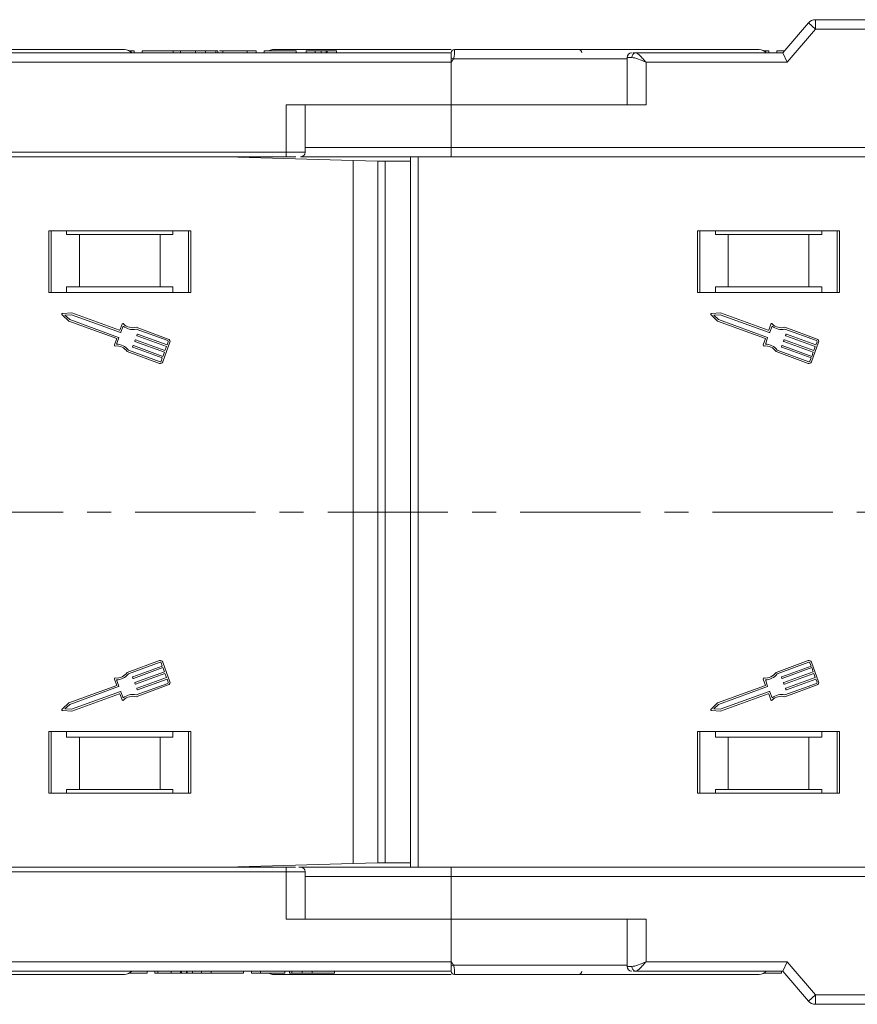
# Model space of a CAD drawing. Header units: millimetres. Extents: x 3698 to 5159, y 261 to 1294.
# Tile 12 of 46: x 4396 to 4484, y 528 to 632. Entities that reach past the tile are written whole.
import ezdxf

# ---------------------------------------------------------------- set-up
doc = ezdxf.new("R2010")
doc.units = ezdxf.units.MM
doc.linetypes.add('CENTERX2', pattern=[20.32, 12.7, -2.54, 2.54, -2.54])

msp = doc.modelspace()

# ---------------------------------------------------------------- linework, layer by layer
at = {"color": 7, "linetype": 'Continuous', "lineweight": 15}
for p, q in [((4479.126, 631.522), (4476.425, 628.371)), ((4479.885, 630.871), (4479.126, 631.522)), ((4479.885, 630.871), (4479.885, 631.871)), ((4532.425, 631.871), (4479.885, 631.871)), ((4476.885, 627.371), (4479.885, 630.871)), ((4479.885, 630.871), (4532.425, 630.871)), ((4441.425, 628.371), (4390.736, 628.371)), ((4407.641, 628.571), (4407.452, 628.571)), ((4407.641, 628.42), (4407.641, 628.571)), ((4407.962, 628.571), (4407.641, 628.571)), ((4412.054, 628.371), (4407.685, 628.371)), ((4407.962, 628.371), (4407.962, 628.571)), ((4408.795, 628.371), (4408.795, 628.571)), ((4412.054, 628.571), (4408.795, 628.571)), ((4412.054, 628.371), (4412.054, 628.571)), ((4412.833, 628.371), (4412.833, 628.571)), ((4415.836, 628.371), (4413.015, 628.371)), ((4414.432, 628.371), (4414.432, 628.571)), ((4415.486, 628.371), (4415.486, 628.571)), ((4416.574, 628.371), (4416.574, 628.571)), ((4416.797, 628.371), (4416.797, 628.571)), ((4436.912, 628.371), (4416.797, 628.371)), ((4417.31, 628.371), (4417.31, 628.571)), ((4419.874, 628.571), (4417.31, 628.571)), ((4419.874, 628.371), (4419.874, 628.571)), ((4420.836, 628.571), (4419.874, 628.571)), ((4420.836, 628.371), (4420.836, 628.571)), ((4421.669, 628.371), (4421.669, 628.571)), ((4425.066, 628.571), (4421.669, 628.571)), ((4425.066, 628.371), (4425.066, 628.571)), ((4427.054, 628.571), (4426.092, 628.571)), ((4426.092, 628.371), (4426.092, 628.571)), ((4427.054, 628.371), (4427.054, 628.571)), ((4427.691, 628.371), (4427.691, 628.571)), ((4428.205, 628.371), (4428.205, 628.571)), ((4428.336, 628.371), (4428.336, 628.571)), ((4428.336, 628.571), (4429.297, 628.571)), ((4429.297, 628.371), (4429.297, 628.571)), ((4441.425, 628.369), (4441.425, 628.371)), ((4441.775, 628.721), (4441.775, 628.721)), ((4476.425, 628.371), (4460.87, 628.371)), ((4474.641, 628.571), (4474.452, 628.571)), ((4474.641, 628.42), (4474.641, 628.571)), ((4474.962, 628.571), (4474.641, 628.571)), ((4476.425, 628.371), (4474.685, 628.371)), ((4474.962, 628.371), (4474.962, 628.571)), ((4475.795, 628.371), (4475.795, 628.571)), ((4476.597, 628.571), (4475.795, 628.571)), ((4476.425, 628.371), (4476.885, 627.371)), ((4391.854, 627.371), (4441.425, 627.371)), ((4441.659, 627.721), (4441.425, 627.371)), ((4441.425, 627.371), (4441.425, 622.871)), ((4459.988, 627.721), (4441.659, 627.721)), ((4459.988, 627.871), (4459.988, 622.871)), ((4460.498, 627.871), (4459.988, 627.871)), ((4461.988, 622.871), (4461.988, 627.371)), ((4461.988, 627.371), (4476.885, 627.371)), ((4441.425, 622.871), (4423.997, 622.871)), ((4423.997, 622.871), (4423.997, 617.871)), ((4425.997, 617.871), (4425.997, 622.871)), ((4441.425, 618.371), (4441.425, 622.871)), ((4441.425, 622.871), (4461.988, 622.871)), ((4423.997, 617.871), (4374.425, 617.871)), ((4423.997, 617.871), (4423.997, 617.371)), ((4425.997, 617.871), (4423.997, 617.871)), ((4441.425, 618.371), (4425.997, 618.371)), ((4532.425, 618.371), (4441.425, 618.371)), ((4441.425, 617.371), (4441.425, 618.371)), ((4374.425, 617.371), (4423.997, 617.371)), ((4417.666, 617.371), (4431.075, 616.995)), ((4418.488, 617.348), (4418.488, 617.371)), ((4419.168, 617.352), (4418.988, 617.369)), ((4418.988, 617.334), (4418.988, 617.369)), ((4419.522, 617.319), (4419.168, 617.352)), ((4419.168, 617.352), (4419.168, 617.329)), ((4431.075, 616.995), (4431.075, 579.871)), ((4433.687, 616.921), (4431.075, 616.995)), ((4433.687, 579.871), (4433.687, 616.921)), ((4433.687, 616.921), (4434.433, 616.921)), ((4434.433, 616.921), (4434.433, 579.871)), ((4437.135, 616.921), (4434.433, 616.921)), ((4437.135, 617.371), (4437.135, 579.871)), ((4437.935, 579.871), (4437.935, 617.371)), ((4532.425, 617.371), (4441.425, 617.371)), ((4413.925, 609.571), (4398.925, 609.571)), ((4398.925, 609.571), (4398.925, 603.071)), ((4399.175, 603.071), (4399.175, 609.571)), ((4400.812, 609.171), (4400.812, 609.571)), ((4412.039, 609.571), (4412.039, 609.171)), ((4413.675, 609.571), (4413.675, 603.071)), ((4413.925, 603.071), (4413.925, 609.571)), ((4482.425, 609.571), (4467.425, 609.571)), ((4467.425, 609.571), (4467.425, 603.071)), ((4467.675, 609.571), (4467.675, 603.071)), ((4469.312, 609.171), (4469.312, 609.571)), ((4480.539, 609.571), (4480.539, 609.171)), ((4482.175, 603.071), (4482.175, 609.571)), ((4482.425, 603.071), (4482.425, 609.571)), ((4400.812, 609.171), (4402.175, 609.171)), ((4402.175, 609.171), (4402.175, 603.671)), ((4410.675, 609.171), (4402.175, 609.171)), ((4410.675, 603.671), (4410.675, 609.171)), ((4410.675, 609.171), (4412.039, 609.171)), ((4470.675, 609.171), (4469.312, 609.171)), ((4470.675, 603.671), (4470.675, 609.171)), ((4479.175, 609.171), (4470.675, 609.171)), ((4479.175, 609.171), (4479.175, 603.671)), ((4480.539, 609.171), (4479.175, 609.171)), ((4400.812, 603.671), (4400.812, 603.071)), ((4402.175, 603.671), (4400.812, 603.671)), ((4410.675, 603.671), (4402.175, 603.671)), ((4412.039, 603.671), (4410.675, 603.671)), ((4412.039, 603.071), (4412.039, 603.671)), ((4469.312, 603.671), (4470.675, 603.671)), ((4469.312, 603.071), (4469.312, 603.671)), ((4470.675, 603.671), (4479.175, 603.671)), ((4479.175, 603.671), (4480.539, 603.671)), ((4480.539, 603.671), (4480.539, 603.071)), ((4398.925, 603.071), (4413.925, 603.071)), ((4467.425, 603.071), (4482.425, 603.071)), ((4400.35, 600.69), (4401.045, 600.04)), ((4401.358, 600.897), (4400.408, 600.848)), ((4401.33, 600.713), (4400.631, 600.677)), ((4400.631, 600.677), (4401.142, 600.199)), ((4401.142, 600.199), (4406.303, 598.313)), ((4406.491, 598.827), (4401.33, 600.713)), ((4406.382, 599.061), (4401.358, 600.897)), ((4468.85, 600.69), (4469.545, 600.04)), ((4469.858, 600.897), (4468.908, 600.848)), ((4469.83, 600.713), (4469.131, 600.677)), ((4469.131, 600.677), (4469.642, 600.199)), ((4469.642, 600.199), (4474.803, 598.313)), ((4474.991, 598.827), (4469.83, 600.713)), ((4474.882, 599.061), (4469.858, 600.897)), ((4401.045, 600.04), (4406.112, 598.189)), ((4406.667, 599.708), (4406.44, 599.088)), ((4406.791, 599.517), (4406.549, 598.854)), ((4411.488, 597.972), (4408.145, 599.194)), ((4411.551, 598.144), (4408.154, 599.385)), ((4469.545, 600.04), (4474.612, 598.189)), ((4475.167, 599.708), (4474.94, 599.088)), ((4475.291, 599.517), (4475.049, 598.854)), ((4479.988, 597.972), (4476.645, 599.194)), ((4480.051, 598.144), (4476.654, 599.385)), ((4406.112, 598.189), (4405.87, 597.526)), ((4406.33, 598.255), (4406.088, 597.593)), ((4408.004, 597.935), (4408.035, 598.02)), ((4408.093, 598.048), (4411.199, 596.913)), ((4408.223, 598.534), (4408.254, 598.62)), ((4411.355, 597.341), (4408.25, 598.476)), ((4408.313, 598.647), (4411.418, 597.513)), ((4474.612, 598.189), (4474.37, 597.526)), ((4474.83, 598.255), (4474.588, 597.593)), ((4476.504, 597.935), (4476.535, 598.02)), ((4476.593, 598.048), (4479.699, 596.913)), ((4476.723, 598.534), (4476.754, 598.62)), ((4479.855, 597.341), (4476.75, 598.476)), ((4476.813, 598.647), (4479.918, 597.513)), ((4407.331, 596.967), (4410.675, 595.745)), ((4407.785, 597.335), (4407.816, 597.421)), ((4410.917, 596.142), (4407.812, 597.277)), ((4407.874, 597.448), (4410.979, 596.313)), ((4411.136, 596.742), (4408.031, 597.876)), ((4410.963, 595.737), (4411.714, 597.793)), ((4411.199, 596.913), (4411.355, 597.341)), ((4411.418, 597.513), (4411.543, 597.855)), ((4475.831, 596.967), (4479.175, 595.745)), ((4476.285, 597.335), (4476.316, 597.421)), ((4479.417, 596.142), (4476.312, 597.277)), ((4476.374, 597.448), (4479.479, 596.313)), ((4479.636, 596.742), (4476.531, 597.876)), ((4479.463, 595.737), (4480.214, 597.793)), ((4479.699, 596.913), (4479.855, 597.341)), ((4479.918, 597.513), (4480.043, 597.855)), ((4407.215, 596.815), (4410.612, 595.574)), ((4410.792, 595.799), (4410.917, 596.142)), ((4410.979, 596.313), (4411.136, 596.742)), ((4475.715, 596.815), (4479.112, 595.574)), ((4479.292, 595.799), (4479.417, 596.142)), ((4479.479, 596.313), (4479.636, 596.742)), ((4431.075, 579.871), (4431.075, 542.748)), ((4433.687, 542.821), (4433.687, 579.871)), ((4434.433, 579.871), (4434.433, 542.821)), ((4437.135, 579.871), (4437.135, 542.371)), ((4437.935, 542.371), (4437.935, 579.871)), ((4410.612, 564.169), (4407.215, 562.928)), ((4407.331, 562.776), (4410.675, 563.997)), ((4410.792, 563.943), (4410.917, 563.6)), ((4411.714, 561.95), (4410.963, 564.006)), ((4479.112, 564.169), (4475.715, 562.928)), ((4475.831, 562.776), (4479.175, 563.997)), ((4479.292, 563.943), (4479.417, 563.6)), ((4480.214, 561.95), (4479.463, 564.006)), ((4410.917, 563.6), (4407.812, 562.466)), ((4407.874, 562.295), (4410.979, 563.429)), ((4411.136, 563.001), (4408.031, 561.866)), ((4408.093, 561.695), (4411.199, 562.83)), ((4410.979, 563.429), (4411.136, 563.001)), ((4411.199, 562.83), (4411.355, 562.401)), ((4479.417, 563.6), (4476.312, 562.466)), ((4476.374, 562.295), (4479.479, 563.429)), ((4479.636, 563.001), (4476.531, 561.866)), ((4476.593, 561.695), (4479.699, 562.83)), ((4479.479, 563.429), (4479.636, 563.001)), ((4479.699, 562.83), (4479.855, 562.401)), ((4405.87, 562.216), (4406.112, 561.554)), ((4406.33, 561.488), (4406.088, 562.15)), ((4407.785, 562.408), (4407.816, 562.322)), ((4408.004, 561.808), (4408.035, 561.722)), ((4411.488, 561.77), (4408.145, 560.549)), ((4411.355, 562.401), (4408.25, 561.267)), ((4408.313, 561.095), (4411.418, 562.23)), ((4411.418, 562.23), (4411.543, 561.887)), ((4474.37, 562.216), (4474.612, 561.554)), ((4474.83, 561.488), (4474.588, 562.15)), ((4476.285, 562.408), (4476.316, 562.322)), ((4476.504, 561.808), (4476.535, 561.722)), ((4479.988, 561.77), (4476.645, 560.549)), ((4479.855, 562.401), (4476.75, 561.267)), ((4476.813, 561.095), (4479.918, 562.23)), ((4479.918, 562.23), (4480.043, 561.887)), ((4406.112, 561.554), (4401.045, 559.702)), ((4401.142, 559.544), (4406.303, 561.429)), ((4406.491, 560.915), (4401.33, 559.03)), ((4401.358, 558.846), (4406.382, 560.681)), ((4406.44, 560.654), (4406.667, 560.034)), ((4406.791, 560.226), (4406.549, 560.888)), ((4408.154, 560.358), (4411.551, 561.599)), ((4408.223, 561.208), (4408.254, 561.123)), ((4474.612, 561.554), (4469.545, 559.702)), ((4469.642, 559.544), (4474.803, 561.429)), ((4474.991, 560.915), (4469.83, 559.03)), ((4469.858, 558.846), (4474.882, 560.681)), ((4474.94, 560.654), (4475.167, 560.034)), ((4475.291, 560.226), (4475.049, 560.888)), ((4476.654, 560.358), (4480.051, 561.599)), ((4476.723, 561.208), (4476.754, 561.123)), ((4401.045, 559.702), (4400.35, 559.052)), ((4400.631, 559.066), (4401.142, 559.544)), ((4469.545, 559.702), (4468.85, 559.052)), ((4469.131, 559.066), (4469.642, 559.544)), ((4400.408, 558.895), (4401.358, 558.846)), ((4401.33, 559.03), (4400.631, 559.066)), ((4468.908, 558.895), (4469.858, 558.846)), ((4469.83, 559.03), (4469.131, 559.066)), ((4413.925, 556.671), (4398.925, 556.671)), ((4398.925, 556.671), (4398.925, 550.171)), ((4399.175, 550.171), (4399.175, 556.671)), ((4400.812, 556.671), (4400.812, 556.071)), ((4412.039, 556.071), (4412.039, 556.671)), ((4413.675, 556.671), (4413.675, 550.171)), ((4413.925, 550.171), (4413.925, 556.671)), ((4482.425, 556.671), (4467.425, 556.671)), ((4467.425, 556.671), (4467.425, 550.171)), ((4467.675, 556.671), (4467.675, 550.171)), ((4469.312, 556.071), (4469.312, 556.671)), ((4480.539, 556.671), (4480.539, 556.071)), ((4482.175, 550.171), (4482.175, 556.671)), ((4482.425, 550.171), (4482.425, 556.671)), ((4400.812, 556.071), (4402.175, 556.071)), ((4402.175, 556.071), (4402.175, 550.571)), ((4402.175, 556.071), (4410.675, 556.071)), ((4410.675, 550.571), (4410.675, 556.071)), ((4410.675, 556.071), (4412.039, 556.071)), ((4470.675, 556.071), (4469.312, 556.071)), ((4470.675, 550.571), (4470.675, 556.071)), ((4479.175, 556.071), (4470.675, 556.071)), ((4480.539, 556.071), (4479.175, 556.071)), ((4479.175, 556.071), (4479.175, 550.571)), ((4398.925, 550.171), (4413.925, 550.171)), ((4402.175, 550.571), (4400.812, 550.571)), ((4400.812, 550.171), (4400.812, 550.571)), ((4402.175, 550.571), (4410.675, 550.571)), ((4412.039, 550.571), (4410.675, 550.571)), ((4412.039, 550.571), (4412.039, 550.171)), ((4467.425, 550.171), (4482.425, 550.171)), ((4469.312, 550.571), (4470.675, 550.571)), ((4469.312, 550.171), (4469.312, 550.571)), ((4470.675, 550.571), (4479.175, 550.571)), ((4479.175, 550.571), (4480.539, 550.571)), ((4480.539, 550.571), (4480.539, 550.171)), ((4423.997, 542.371), (4374.425, 542.371)), ((4374.425, 541.871), (4423.997, 541.871)), ((4431.075, 542.748), (4417.666, 542.371)), ((4418.488, 542.371), (4418.488, 542.394)), ((4418.988, 542.373), (4418.988, 542.408)), ((4418.988, 542.373), (4419.168, 542.39)), ((4419.168, 542.39), (4419.522, 542.423)), ((4419.168, 542.413), (4419.168, 542.39)), ((4423.997, 541.871), (4423.997, 542.371)), ((4423.997, 541.871), (4423.997, 536.871)), ((4423.997, 541.871), (4425.997, 541.871)), ((4425.997, 536.871), (4425.997, 541.871)), ((4431.075, 542.748), (4433.687, 542.821)), ((4434.433, 542.821), (4433.687, 542.821)), ((4434.433, 542.821), (4437.135, 542.821)), ((4441.425, 542.371), (4441.425, 541.371)), ((4441.425, 542.371), (4532.425, 542.371)), ((4425.997, 541.371), (4441.425, 541.371)), ((4441.425, 536.871), (4441.425, 541.371)), ((4441.425, 541.371), (4532.425, 541.371)), ((4423.997, 536.871), (4441.425, 536.871)), ((4441.425, 536.871), (4441.425, 532.371)), ((4461.988, 536.871), (4441.425, 536.871)), ((4459.988, 536.871), (4459.988, 531.871)), ((4461.988, 532.371), (4461.988, 536.871)), ((4441.425, 532.371), (4391.854, 532.371)), ((4441.425, 532.371), (4441.659, 532.021)), ((4441.659, 532.021), (4459.988, 532.021)), ((4460.498, 531.871), (4459.988, 531.871)), ((4476.885, 532.371), (4461.988, 532.371)), ((4476.425, 531.371), (4476.885, 532.371)), ((4479.885, 528.871), (4476.885, 532.371)), ((4390.736, 531.371), (4441.425, 531.371)), ((4409.308, 531.171), (4407.452, 531.171)), ((4407.685, 531.371), (4412.425, 531.371)), ((4409.308, 531.371), (4409.308, 531.171)), ((4410.141, 531.171), (4410.141, 531.371)), ((4410.462, 531.171), (4410.141, 531.171)), ((4410.462, 531.171), (4410.462, 531.371)), ((4411.861, 531.171), (4410.462, 531.171)), ((4411.861, 531.171), (4411.861, 531.371)), ((4412.823, 531.171), (4411.861, 531.171)), ((4412.823, 531.371), (4412.823, 531.171)), ((4412.953, 531.371), (4412.953, 531.171)), ((4413.539, 531.171), (4413.451, 531.171)), ((4413.468, 531.371), (4413.468, 531.171)), ((4413.539, 531.371), (4413.539, 531.171)), ((4414.105, 531.371), (4414.105, 531.171)), ((4414.105, 531.371), (4424.361, 531.371)), ((4415.066, 531.171), (4414.105, 531.171)), ((4415.066, 531.171), (4415.066, 531.371)), ((4416.092, 531.171), (4416.092, 531.371)), ((4419.49, 531.171), (4416.092, 531.171)), ((4419.49, 531.171), (4419.49, 531.371)), ((4420.323, 531.171), (4420.323, 531.371)), ((4421.284, 531.171), (4420.323, 531.171)), ((4421.284, 531.171), (4421.284, 531.371)), ((4423.849, 531.171), (4421.284, 531.171)), ((4423.849, 531.171), (4423.849, 531.371)), ((4424.361, 531.171), (4424.361, 531.371)), ((4424.585, 531.371), (4424.585, 531.171)), ((4425.323, 531.371), (4428.143, 531.371)), ((4425.672, 531.371), (4425.672, 531.171)), ((4426.726, 531.371), (4426.726, 531.171)), ((4429.105, 531.371), (4429.105, 531.171)), ((4429.105, 531.371), (4436.912, 531.371)), ((4441.775, 531.021), (4441.775, 531.021)), ((4460.658, 531.371), (4460.87, 531.371)), ((4460.87, 531.371), (4476.425, 531.371)), ((4476.308, 531.171), (4474.452, 531.171)), ((4474.685, 531.371), (4476.425, 531.371)), ((4476.308, 531.371), (4476.308, 531.171)), ((4476.425, 531.371), (4479.126, 528.22)), ((4479.126, 528.22), (4479.885, 528.871)), ((4532.425, 528.871), (4479.885, 528.871)), ((4479.885, 528.871), (4479.885, 527.871)), ((4479.885, 527.871), (4532.425, 527.871))]:
    msp.add_line(p, q, dxfattribs=at)
at = {"color": 1, "linetype": 'CENTERX2', "lineweight": 13}
msp.add_line((5010.038, 579.871), (4173.987, 579.871), dxfattribs=at)
at = {"color": 7, "linetype": 'Continuous', "lineweight": 15, "flags": 128}
msp.add_lwpolyline([(4441.425, 531.371), (4441.425, 531.371)], dxfattribs=at)
at = {"color": 7, "linetype": 'Continuous', "lineweight": 15}
for centre, radius, start, end in [((4479.885, 630.871), 1, 90, 139.39871), ((4406.925, 627.721), 1, 40.5416, 90), ((4422.705, 627.721), 1, 90, 121.78833), ((4441.775, 628.371), 0.35, 89.99809, 179.99965), ((4454.855, 628.371), 0.35, 0.00041, 90.00191), ((4460.488, 627.871), 0.5, 90, 180), ((4460.945, 627.927), 0.451, 99.5202, 187.08135), ((4473.925, 627.721), 1, 40.5416, 90), ((4405.881, 560.794), 75.89, 61.87179, 62.07191), ((4425.497, 617.871), 0.5, 270, 0), ((4400.412, 600.757), 0.0912, 92.951, 226.90808), ((4468.912, 600.757), 0.0912, 92.951, 226.90808), ((4406.398, 599.104), 0.0456, 249.92954, 339.92954), ((4406.753, 599.677), 0.0912, 44.41454, 159.92954), ((4407.786, 600.689), 1.538, 229.69289, 283.48884), ((4407.786, 600.689), 1.355, 224.41454, 285.7472), ((4474.898, 599.104), 0.0456, 249.92954, 339.92954), ((4475.253, 599.677), 0.0912, 44.41454, 159.92954), ((4476.286, 600.689), 1.538, 229.69289, 283.48884), ((4476.286, 600.689), 1.355, 224.41454, 285.7472), ((4406.287, 598.27), 0.0456, 339.92954, 69.92954), ((4406.506, 598.87), 0.0456, 249.92954, 339.92954), ((4408.078, 598.005), 0.0456, 69.92954, 159.92954), ((4408.266, 598.519), 0.0456, 159.92954, 249.92954), ((4408.297, 598.604), 0.0456, 69.92954, 159.92954), ((4411.457, 597.887), 0.274, 339.92954, 69.92954), ((4474.787, 598.27), 0.0456, 339.92954, 69.92954), ((4475.006, 598.87), 0.0456, 249.92954, 339.92954), ((4476.578, 598.005), 0.0456, 69.92954, 159.92954), ((4476.766, 598.519), 0.0456, 159.92954, 249.92954), ((4476.797, 598.604), 0.0456, 69.92954, 159.92954), ((4479.957, 597.887), 0.274, 339.92954, 69.92954), ((4405.955, 597.495), 0.0912, 159.92954, 275.44455), ((4406.093, 596.055), 1.355, 34.11188, 95.44455), ((4406.093, 596.055), 1.538, 36.37025, 90.1662), ((4407.827, 597.319), 0.0456, 159.92954, 249.92954), ((4407.859, 597.405), 0.0456, 69.92954, 159.92954), ((4408.047, 597.919), 0.0456, 159.92954, 249.92954), ((4411.457, 597.887), 0.0912, 339.92954, 69.92954), ((4474.455, 597.495), 0.0912, 159.92954, 275.44455), ((4474.593, 596.055), 1.355, 34.11188, 95.44455), ((4474.593, 596.055), 1.538, 36.37025, 90.1662), ((4476.327, 597.319), 0.0456, 159.92954, 249.92954), ((4476.359, 597.405), 0.0456, 69.92954, 159.92954), ((4476.547, 597.919), 0.0456, 159.92954, 249.92954), ((4479.957, 597.887), 0.0912, 339.92954, 69.92954), ((4410.706, 595.831), 0.274, 249.92954, 339.92954), ((4410.706, 595.831), 0.0912, 249.92954, 339.92954), ((4479.206, 595.831), 0.274, 249.92954, 339.92954), ((4479.206, 595.831), 0.0912, 249.92954, 339.92954), ((4410.706, 563.912), 0.274, 20.07046, 110.07046), ((4410.706, 563.912), 0.0912, 20.07046, 110.07046), ((4479.206, 563.912), 0.274, 20.07046, 110.07046), ((4479.206, 563.912), 0.0912, 20.07046, 110.07046), ((4406.093, 563.688), 1.355, 264.55545, 325.88812), ((4406.093, 563.688), 1.538, 269.8338, 323.62975), ((4474.593, 563.688), 1.355, 264.55545, 325.88812), ((4474.593, 563.688), 1.538, 269.8338, 323.62975), ((4405.955, 562.248), 0.0912, 84.55545, 200.07046), ((4407.827, 562.423), 0.0456, 110.07046, 200.07046), ((4407.859, 562.338), 0.0456, 200.07046, 290.07046), ((4408.047, 561.824), 0.0456, 110.07046, 200.07046), ((4408.078, 561.738), 0.0456, 200.07046, 290.07046), ((4411.457, 561.856), 0.0912, 290.07046, 20.07046), ((4411.457, 561.856), 0.274, 290.07046, 20.07046), ((4474.455, 562.248), 0.0912, 84.55545, 200.07046), ((4476.327, 562.423), 0.0456, 110.07046, 200.07046), ((4476.359, 562.338), 0.0456, 200.07046, 290.07046), ((4476.547, 561.824), 0.0456, 110.07046, 200.07046), ((4476.578, 561.738), 0.0456, 200.07046, 290.07046), ((4479.957, 561.856), 0.0912, 290.07046, 20.07046), ((4479.957, 561.856), 0.274, 290.07046, 20.07046), ((4406.287, 561.472), 0.0456, 290.07046, 20.07046), ((4406.398, 560.639), 0.0456, 20.07046, 110.07046), ((4406.506, 560.872), 0.0456, 20.07046, 110.07046), ((4407.786, 559.053), 1.538, 76.51116, 130.30711), ((4408.266, 561.224), 0.0456, 110.07046, 200.07046), ((4408.297, 561.138), 0.0456, 200.07046, 290.07046), ((4474.787, 561.472), 0.0456, 290.07046, 20.07046), ((4474.898, 560.639), 0.0456, 20.07046, 110.07046), ((4475.006, 560.872), 0.0456, 20.07046, 110.07046), ((4476.286, 559.053), 1.538, 76.51116, 130.30711), ((4476.766, 561.224), 0.0456, 110.07046, 200.07046), ((4476.797, 561.138), 0.0456, 200.07046, 290.07046), ((4406.753, 560.066), 0.0912, 200.07046, 315.58546), ((4407.786, 559.053), 1.355, 74.2528, 135.58546), ((4475.253, 560.066), 0.0912, 200.07046, 315.58546), ((4476.286, 559.053), 1.355, 74.2528, 135.58546), ((4400.412, 558.986), 0.0912, 133.09192, 267.049), ((4468.912, 558.986), 0.0912, 133.09192, 267.049), ((4425.497, 541.871), 0.5, 360, 90), ((4405.881, 598.948), 75.89, 297.92809, 298.12821), ((4460.488, 531.871), 0.5, 180, 270), ((4460.945, 531.816), 0.451, 172.91865, 260.4798), ((4406.925, 532.021), 1, 270, 319.4584), ((4422.705, 532.021), 1, 238.21167, 270), ((4441.775, 531.371), 0.35, 180.00057, 270.00191), ((4454.855, 531.371), 0.35, 269.99809, 359.99959), ((4473.925, 532.021), 1, 270, 319.4584), ((4479.885, 528.871), 1, 220.60129, 270)]:
    msp.add_arc(centre, radius, start, end, dxfattribs=at)
for points, knots in [([(4406.925, 628.721), (4406.879, 628.721), (4406.786, 628.721), (4406.015, 628.721), (4404.849, 628.721), (4403.378, 628.721), (4401.73, 628.721), (4399.79, 628.721), (4396.833, 628.721), (4393.399, 628.721), (4389.622, 628.721), (4386.386, 628.721), (4382.743, 628.721), (4378.754, 628.721), (4376.088, 628.721), (4374.775, 628.721)], [0, 0, 0, 0, 0.0777263, 0.157824, 0.2401354, 0.3044544, 0.368763, 0.4344301, 0.5000865, 0.631237, 0.695556, 0.7598647, 0.8421852, 0.9222807, 1, 1, 1, 1]), ([(4414.432, 628.571), (4414.299, 628.571), (4413.895, 628.571), (4413.241, 628.571), (4412.622, 628.571), (4412.195, 628.571), (4412.064, 628.571), (4412.056, 628.571), (4412.054, 628.571)], [0, 0, 0, 0, 0.1013981, 0.3069957, 0.5061443, 0.6852619, 0.9245571, 1, 1, 1, 1]), ([(4415.486, 628.571), (4415.424, 628.571), (4415.3, 628.571), (4415.116, 628.571), (4414.94, 628.571), (4414.773, 628.571), (4414.603, 628.571), (4414.489, 628.571), (4414.432, 628.571)], [0, 0, 0, 0, 0.1854289, 0.3721896, 0.5277082, 0.6838775, 0.8416784, 1, 1, 1, 1]), ([(4416.574, 628.571), (4416.514, 628.571), (4416.394, 628.571), (4416.077, 628.571), (4415.756, 628.571), (4415.515, 628.571), (4415.486, 628.571)], [0, 0, 0, 0, 0.2508959, 0.5021661, 0.9405117, 1, 1, 1, 1]), ([(4416.797, 628.571), (4416.797, 628.571), (4416.796, 628.571), (4416.781, 628.571), (4416.756, 628.571), (4416.715, 628.571), (4416.658, 628.571), (4416.602, 628.571), (4416.574, 628.571)], [0, 0, 0, 0, 0.15395018, 0.3081809, 0.47869905, 0.64996124, 0.82420256, 1, 1, 1, 1]), ([(4417.31, 628.571), (4417.23, 628.571), (4417.145, 628.571), (4416.976, 628.571), (4416.966, 628.571)], [0, 0, 0, 0, 0.9398926, 1, 1, 1, 1]), ([(4441.425, 628.721), (4440.958, 628.721), (4439.5, 628.721), (4437.188, 628.721), (4434.52, 628.721), (4431.244, 628.721), (4428.455, 628.721), (4426.253, 628.721), (4424.782, 628.721), (4423.616, 628.721), (4422.845, 628.721), (4422.751, 628.721), (4422.705, 628.721)], [0, 0, 0, 0, 0.0417359, 0.1303349, 0.2208054, 0.3112613, 0.4919493, 0.5805627, 0.6691617, 0.7825761, 0.8929282, 1, 1, 1, 1]), ([(4427.054, 628.571), (4427.056, 628.571), (4427.061, 628.571), (4427.11, 628.571), (4427.201, 628.571), (4427.319, 628.571), (4427.485, 628.571), (4427.612, 628.571), (4427.691, 628.571)], [0, 0, 0, 0, 0.2920273, 0.5048541, 0.6139046, 0.723685, 0.8298165, 1, 1, 1, 1]), ([(4427.691, 628.571), (4427.732, 628.571), (4427.816, 628.571), (4427.927, 628.571), (4428.02, 628.571), (4428.092, 628.571), (4428.156, 628.571), (4428.189, 628.571), (4428.205, 628.571)], [0, 0, 0, 0, 0.202387, 0.4109073, 0.5578292, 0.7094718, 0.8532239, 1, 1, 1, 1]), ([(4428.205, 628.571), (4428.224, 628.571), (4428.262, 628.571), (4428.29, 628.571), (4428.31, 628.571), (4428.322, 628.571), (4428.331, 628.571), (4428.334, 628.571), (4428.336, 628.571)], [0, 0, 0, 0, 0.1938055, 0.3931273, 0.5440688, 0.6954121, 0.8476129, 1, 1, 1, 1]), ([(4441.425, 627.846), (4441.425, 627.938), (4441.425, 628.123), (4441.425, 628.285), (4441.425, 628.315), (4441.425, 628.324)], [0, 0, 0, 0, 0.412979, 0.8259867, 1, 1, 1, 1]), ([(4441.775, 628.721), (4441.776, 628.714), (4441.776, 628.701), (4441.776, 628.598), (4441.773, 628.452), (4441.762, 628.268), (4441.742, 628.086), (4441.713, 627.899), (4441.676, 627.777), (4441.659, 627.721)], [0, 0, 0, 0, 0.172016, 0.3127556, 0.4995985, 0.630391, 0.7580256, 0.8892284, 1, 1, 1, 1]), ([(4473.925, 628.721), (4473.879, 628.721), (4473.786, 628.721), (4473.015, 628.721), (4471.849, 628.721), (4470.378, 628.721), (4468.73, 628.721), (4466.79, 628.721), (4463.833, 628.721), (4460.399, 628.721), (4456.622, 628.721), (4453.386, 628.721), (4449.743, 628.721), (4445.754, 628.721), (4443.088, 628.721), (4441.775, 628.721)], [0, 0, 0, 0, 0.0777263, 0.157824, 0.2401354, 0.3044544, 0.368763, 0.4344301, 0.5000865, 0.631237, 0.695556, 0.7598647, 0.8421852, 0.9222807, 1, 1, 1, 1]), ([(4460.87, 628.371), (4460.753, 628.371), (4460.627, 628.371), (4460.593, 628.371), (4460.59, 628.371)], [0, 0, 0, 0, 0.93147, 1, 1, 1, 1]), ([(4460.87, 628.371), (4460.938, 628.354), (4461.082, 628.319), (4461.361, 628.069), (4461.671, 627.739), (4461.883, 627.494), (4461.988, 627.371)], [0, 0, 0, 0, 0.2343503, 0.4981953, 0.748869, 1, 1, 1, 1]), ([(4461.988, 627.371), (4461.719, 627.488), (4461.301, 627.668), (4460.802, 627.84), (4460.593, 627.861), (4460.498, 627.871)], [0, 0, 0, 0, 0.49841293, 0.77292805, 1, 1, 1, 1]), ([(4423.997, 617.371), (4424.156, 617.371), (4424.482, 617.371), (4424.842, 617.371), (4424.985, 617.371), (4425.018, 617.371)], [0, 0, 0, 0, 0.4212182, 0.866389, 1, 1, 1, 1]), ([(4441.425, 617.371), (4440.105, 617.371), (4437.422, 617.371), (4433.396, 617.371), (4429.73, 617.371), (4427.084, 617.371), (4425.821, 617.371), (4425.497, 617.371)], [0, 0, 0, 0, 0.2377682, 0.4829101, 0.7349567, 0.9319731, 1, 1, 1, 1]), ([(4424.979, 542.371), (4424.958, 542.371), (4424.826, 542.371), (4424.481, 542.371), (4424.155, 542.371), (4423.997, 542.371)], [0, 0, 0, 0, 0.0866478, 0.5559493, 1, 1, 1, 1]), ([(4425.329, 542.371), (4425.708, 542.371), (4427.026, 542.371), (4429.728, 542.371), (4433.396, 542.371), (4437.422, 542.371), (4440.104, 542.371), (4441.425, 542.371)], [0, 0, 0, 0, 0.0787743, 0.2735433, 0.5226472, 0.7649677, 1, 1, 1, 1]), ([(4441.425, 531.371), (4441.425, 531.382), (4441.425, 531.404), (4441.425, 531.577), (4441.426, 531.762), (4441.425, 531.878), (4441.425, 531.897)], [0, 0, 0, 0, 0.3133566, 0.6267132, 0.9400698, 1, 1, 1, 1]), ([(4441.659, 532.021), (4441.676, 531.965), (4441.713, 531.842), (4441.743, 531.656), (4441.762, 531.474), (4441.773, 531.291), (4441.776, 531.145), (4441.776, 531.042), (4441.776, 531.029), (4441.775, 531.021)], [0, 0, 0, 0, 0.1117977, 0.2443303, 0.368648, 0.5004012, 0.6872226, 0.8279677, 1, 1, 1, 1]), ([(4460.498, 531.871), (4460.593, 531.881), (4460.802, 531.903), (4461.301, 532.074), (4461.719, 532.255), (4461.988, 532.371)], [0, 0, 0, 0, 0.2270634, 0.5015869, 1, 1, 1, 1]), ([(4461.988, 532.371), (4461.882, 532.249), (4461.671, 532.004), (4461.361, 531.674), (4461.082, 531.424), (4460.938, 531.388), (4460.87, 531.371)], [0, 0, 0, 0, 0.2515188, 0.5017844, 0.7656323, 1, 1, 1, 1]), ([(4374.775, 531.021), (4376.088, 531.021), (4378.754, 531.021), (4382.743, 531.021), (4386.387, 531.021), (4389.622, 531.021), (4392.448, 531.021), (4395.109, 531.021), (4398.388, 531.021), (4401.176, 531.021), (4403.378, 531.021), (4404.849, 531.021), (4406.015, 531.021), (4406.786, 531.021), (4406.879, 531.021), (4406.925, 531.021)], [0, 0, 0, 0, 0.077724, 0.157824, 0.2401354, 0.3044544, 0.368763, 0.4344301, 0.5000865, 0.631237, 0.695556, 0.7598646, 0.8421852, 0.9222831, 1, 1, 1, 1]), ([(4412.823, 531.171), (4412.824, 531.171), (4412.828, 531.171), (4412.837, 531.171), (4412.851, 531.171), (4412.872, 531.171), (4412.901, 531.171), (4412.936, 531.171), (4412.953, 531.171)], [0, 0, 0, 0, 0.1559964, 0.3121249, 0.4808949, 0.6502119, 0.8232477, 1, 1, 1, 1]), ([(4412.953, 531.171), (4412.993, 531.171), (4413.07, 531.171), (4413.239, 531.171), (4413.375, 531.171), (4413.451, 531.171), (4413.468, 531.171)], [0, 0, 0, 0, 0.3303982, 0.6247668, 0.9173609, 1, 1, 1, 1]), ([(4413.468, 531.171), (4413.555, 531.171), (4413.694, 531.171), (4413.87, 531.171), (4413.989, 531.171), (4414.099, 531.171), (4414.102, 531.171), (4414.105, 531.171)], [0, 0, 0, 0, 0.1893295, 0.3022223, 0.4156123, 0.5487324, 1, 1, 1, 1]), ([(4415.066, 531.171), (4415.09, 531.171), (4415.216, 531.171), (4415.569, 531.171), (4415.906, 531.171), (4416.092, 531.171)], [0, 0, 0, 0, 0.0930869, 0.4988707, 1, 1, 1, 1]), ([(4422.705, 531.021), (4422.751, 531.021), (4422.845, 531.021), (4423.616, 531.021), (4424.782, 531.021), (4426.253, 531.021), (4427.901, 531.021), (4429.841, 531.021), (4432.796, 531.021), (4436.242, 531.021), (4439.5, 531.021), (4440.959, 531.021), (4441.425, 531.021)], [0, 0, 0, 0, 0.1070847, 0.2174366, 0.3308382, 0.4194516, 0.5080506, 0.5985211, 0.688977, 0.869665, 0.9582783, 1, 1, 1, 1]), ([(4424.361, 531.171), (4424.362, 531.171), (4424.363, 531.171), (4424.378, 531.171), (4424.402, 531.171), (4424.443, 531.171), (4424.5, 531.171), (4424.556, 531.171), (4424.585, 531.171)], [0, 0, 0, 0, 0.1539502, 0.3081809, 0.478699, 0.6499612, 0.8242026, 1, 1, 1, 1]), ([(4424.585, 531.171), (4424.645, 531.171), (4424.764, 531.171), (4425.082, 531.171), (4425.402, 531.171), (4425.644, 531.171), (4425.672, 531.171)], [0, 0, 0, 0, 0.2508959, 0.50216611, 0.94051172, 1, 1, 1, 1]), ([(4425.672, 531.171), (4425.734, 531.171), (4425.859, 531.171), (4426.043, 531.171), (4426.218, 531.171), (4426.386, 531.171), (4426.555, 531.171), (4426.669, 531.171), (4426.726, 531.171)], [0, 0, 0, 0, 0.1854289, 0.3721896, 0.5277082, 0.6838775, 0.8416784, 1, 1, 1, 1]), ([(4426.726, 531.171), (4426.86, 531.171), (4427.263, 531.171), (4427.918, 531.171), (4428.536, 531.171), (4428.964, 531.171), (4429.095, 531.171), (4429.103, 531.171), (4429.105, 531.171)], [0, 0, 0, 0, 0.1013981, 0.3069957, 0.5061443, 0.6852619, 0.9245571, 1, 1, 1, 1]), ([(4441.775, 531.021), (4443.088, 531.021), (4445.754, 531.021), (4449.743, 531.021), (4453.387, 531.021), (4456.622, 531.021), (4459.448, 531.021), (4462.109, 531.021), (4465.388, 531.021), (4468.176, 531.021), (4470.378, 531.021), (4471.849, 531.021), (4473.015, 531.021), (4473.786, 531.021), (4473.879, 531.021), (4473.925, 531.021)], [0, 0, 0, 0, 0.077724, 0.157824, 0.2401354, 0.3044544, 0.368763, 0.4344301, 0.5000865, 0.631237, 0.695556, 0.7598646, 0.8421852, 0.9222831, 1, 1, 1, 1])]:
    msp.add_open_spline(points, degree=3, knots=knots, dxfattribs=at)
for points in [[(4436.912, 628.371), (4437.021, 628.371), (4437.241, 628.371), (4437.276, 628.371), (4437.294, 628.371)], [(4441.425, 627.371), (4441.425, 627.454), (4441.425, 627.62), (4441.425, 627.77), (4441.425, 627.846)], [(4441.425, 531.897), (4441.425, 531.972), (4441.425, 532.123), (4441.425, 532.288), (4441.425, 532.371)]]:
    msp.add_open_spline(points, degree=3, dxfattribs=at)

doc.saveas('drawing.dxf')
